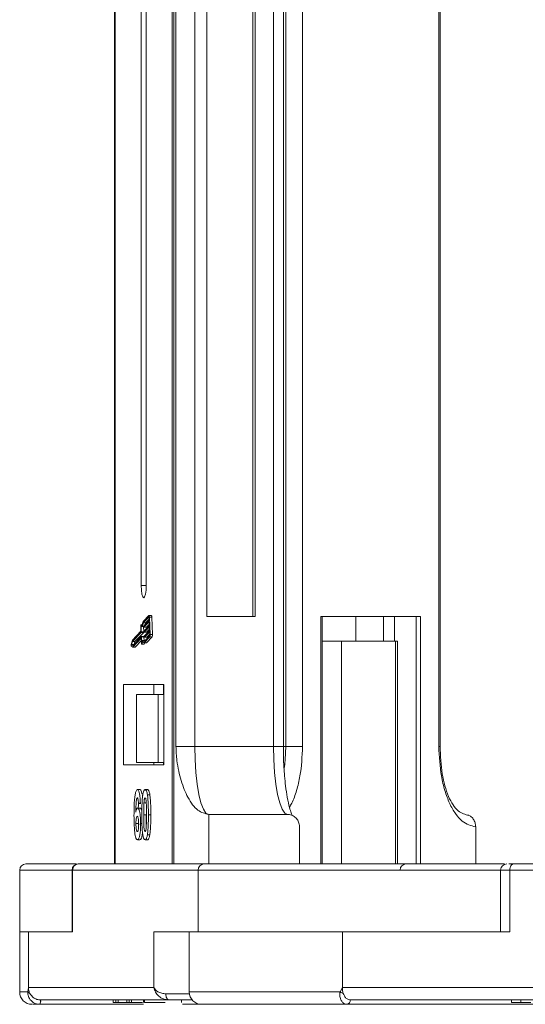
# Model space of a CAD drawing. Header units: millimetres. Extents: x -956 to 636, y -192 to 923.
# Tile 8 of 75: x -363 to -322, y 32 to 111. Entities that reach past the tile are written whole.
import ezdxf

# ---------------------------------------------------------------- set-up
doc = ezdxf.new("R2010")
doc.units = ezdxf.units.MM

msp = doc.modelspace()

# ---------------------------------------------------------------- linework, layer by layer
at = {"color": 7, "linetype": 'Continuous', "lineweight": 15}
for p, q in [((-355.532, 193.177), (-355.532, 43.177)), ((-355.49, 43.177), (-355.49, 193.177)), ((-353.386, 193.177), (-353.386, 65.677)), ((-352.977, 65.677), (-352.977, 193.177)), ((-350.874, 193.177), (-350.874, 43.177)), ((-350.744, 43.177), (-350.744, 193.177)), ((-350.576, 193.177), (-350.576, 52.677)), ((-349.055, 52.677), (-349.055, 193.177)), ((-348.076, 193.177), (-348.076, 63.177)), ((-344.365, 63.177), (-344.365, 193.177)), ((-344.161, 63.177), (-344.161, 193.177)), ((-342.692, 193.177), (-342.692, 52.677)), ((-341.897, 52.677), (-341.897, 193.177)), ((-341.691, 193.177), (-341.691, 52.677)), ((-340.344, 52.677), (-340.344, 193.177)), ((-329.336, 193.177), (-329.336, 52.677)), ((-329.225, 52.677), (-329.225, 193.177)), ((-352.977, 65.677), (-353.386, 65.677)), ((-352.765, 63.244), (-353.231, 62.762)), ((-352.76, 63.129), (-353.219, 62.655)), ((-353.023, 62.655), (-352.74, 62.947)), ((-352.755, 63.129), (-352.76, 63.129)), ((-352.562, 63.247), (-352.757, 63.247)), ((-352.736, 62.854), (-352.746, 63.083)), ((-352.663, 61.729), (-352.722, 63.108)), ((-352.722, 63.108), (-352.526, 63.108)), ((-352.467, 61.729), (-352.526, 63.108)), ((-348.076, 63.177), (-344.161, 63.177)), ((-330.815, 63.177), (-338.866, 63.177)), ((-338.866, 63.177), (-338.866, 43.177)), ((-338.754, 43.177), (-338.754, 63.177)), ((-336.03, 63.177), (-336.03, 61.177)), ((-333.814, 63.177), (-333.814, 61.177)), ((-332.925, 61.177), (-332.925, 63.177)), ((-331.177, 63.177), (-331.177, 43.177)), ((-330.815, 43.177), (-330.815, 63.177)), ((-353.419, 62.431), (-353.4, 61.987)), ((-353.32, 62.502), (-353.408, 62.502)), ((-353.405, 62.501), (-353.321, 62.501)), ((-353.392, 62.369), (-353.373, 61.925)), ((-353.363, 62.359), (-353.167, 62.359)), ((-353.023, 62.655), (-353.219, 62.655)), ((-353.177, 61.925), (-353.196, 62.359)), ((-353.164, 62.321), (-353.166, 62.379)), ((-353.162, 62.414), (-352.736, 62.854)), ((-353.158, 62.298), (-352.962, 62.298)), ((-352.731, 62.739), (-353.157, 62.299)), ((-352.961, 62.299), (-353.157, 62.299)), ((-353.144, 62.011), (-352.718, 62.451)), ((-352.713, 62.336), (-353.139, 61.896)), ((-352.961, 62.299), (-352.722, 62.545)), ((-352.944, 61.896), (-352.705, 62.143)), ((-352.718, 62.451), (-352.731, 62.739)), ((-352.701, 62.049), (-352.713, 62.336)), ((-353.4, 61.987), (-354.095, 61.269)), ((-353.378, 61.89), (-354.085, 61.159)), ((-354.071, 60.814), (-353.363, 61.546)), ((-354.07, 60.694), (-353.381, 61.406)), ((-353.89, 61.159), (-353.182, 61.89)), ((-353.379, 61.406), (-353.381, 61.406)), ((-353.182, 61.89), (-353.378, 61.89)), ((-353.374, 61.384), (-353.356, 60.968)), ((-353.177, 61.925), (-353.373, 61.925)), ((-353.166, 61.546), (-353.362, 61.546)), ((-353.356, 61.523), (-353.336, 61.079)), ((-353.16, 61.523), (-353.356, 61.523)), ((-353.147, 61.231), (-353.16, 61.523)), ((-353.156, 61.039), (-352.69, 61.52)), ((-353.154, 61.161), (-352.695, 61.635)), ((-353.146, 61.919), (-353.149, 61.977)), ((-353.141, 61.896), (-352.945, 61.896)), ((-352.944, 61.896), (-353.139, 61.896)), ((-353.129, 61.517), (-353.132, 61.574)), ((-353.127, 61.609), (-352.701, 62.049)), ((-353.123, 61.494), (-352.927, 61.494)), ((-352.696, 61.934), (-353.122, 61.494)), ((-352.926, 61.494), (-353.122, 61.494)), ((-352.961, 61.039), (-352.495, 61.52)), ((-352.926, 61.494), (-352.688, 61.741)), ((-352.686, 61.704), (-352.696, 61.934)), ((-352.69, 61.52), (-352.495, 61.52)), ((-352.467, 61.729), (-352.663, 61.729)), ((-354.095, 61.269), (-354.198, 60.918)), ((-354.193, 60.812), (-354.07, 60.694)), ((-354.085, 61.159), (-354.161, 60.901)), ((-354.161, 60.901), (-354.071, 60.814)), ((-353.987, 60.901), (-354.161, 60.901)), ((-353.89, 61.159), (-354.085, 61.159)), ((-353.875, 60.694), (-354.07, 60.694)), ((-353.956, 60.933), (-353.89, 61.159)), ((-353.875, 60.694), (-353.367, 61.219)), ((-353.344, 60.921), (-353.149, 60.921)), ((-353.141, 60.933), (-353.337, 60.933)), ((-353.087, 61.231), (-353.229, 61.231)), ((-352.961, 61.039), (-353.156, 61.039)), ((-337.196, 61.177), (-338.754, 61.177)), ((-337.196, 43.177), (-337.196, 61.177)), ((-337.196, 61.177), (-332.839, 61.177)), ((-332.839, 61.177), (-332.839, 43.177)), ((-332.672, 61.177), (-332.839, 61.177)), ((-332.672, 43.177), (-332.672, 61.177)), ((-351.546, 57.677), (-354.818, 57.677)), ((-354.818, 57.677), (-354.818, 51.177)), ((-352.371, 57.677), (-352.371, 56.877)), ((-351.589, 57.677), (-351.589, 56.877)), ((-351.546, 51.177), (-351.546, 57.677)), ((-353.757, 56.877), (-353.757, 51.377)), ((-353.757, 56.877), (-352.019, 56.877)), ((-352.019, 51.377), (-352.019, 56.877)), ((-352.019, 56.877), (-351.546, 56.877)), ((-350.576, 52.677), (-349.055, 52.677)), ((-349.055, 52.677), (-342.692, 52.677)), ((-342.692, 52.677), (-341.897, 52.677)), ((-341.897, 52.677), (-341.691, 52.677)), ((-341.691, 52.677), (-340.344, 52.677)), ((-329.336, 52.677), (-329.225, 52.677)), ((-354.818, 51.177), (-351.546, 51.177)), ((-353.757, 51.377), (-352.019, 51.377)), ((-352.371, 51.377), (-352.371, 51.177)), ((-351.546, 51.377), (-352.019, 51.377)), ((-351.589, 51.177), (-351.589, 51.377)), ((-353.676, 49.177), (-353.48, 49.177)), ((-353.068, 49.177), (-352.873, 49.177)), ((-352.881, 48.766), (-352.685, 48.766)), ((-353.451, 48.133), (-353.608, 48.049)), ((-353.608, 48.049), (-353.413, 48.049)), ((-352.965, 48.118), (-353.161, 48.118)), ((-353.672, 47.69), (-353.476, 47.69)), ((-353.178, 47.15), (-352.983, 47.15)), ((-352.801, 47.15), (-352.605, 47.15)), ((-347.93, 47.177), (-347.93, 43.177)), ((-347.93, 47.177), (-341.568, 47.177)), ((-353.808, 46.448), (-353.612, 46.448)), ((-353.43, 46.43), (-353.32, 46.43)), ((-340.589, 43.177), (-340.589, 46.177)), ((-326.355, 46.177), (-326.355, 43.177)), ((-352.882, 45.532), (-352.686, 45.532)), ((-353.687, 45.126), (-353.492, 45.126)), ((-353.068, 45.126), (-352.873, 45.126)), ((-348.302, 43.177), (-358.439, 43.177)), ((-348.302, 43.177), (-347.93, 43.177)), ((-284.817, 43.177), (-323.286, 43.177)), ((-363.201, 42.677), (-363.201, 37.677)), ((-363.201, 42.677), (-358.971, 42.677)), ((-358.971, 42.677), (-358.971, 37.677)), ((-358.971, 42.677), (-358.929, 42.677)), ((-358.929, 42.677), (-348.792, 42.677)), ((-358.929, 37.677), (-358.929, 42.677)), ((-348.792, 42.677), (-348.792, 37.677)), ((-348.792, 42.677), (-324.34, 42.677)), ((-324.34, 42.677), (-324.34, 37.677)), ((-324.34, 42.677), (-323.602, 42.677)), ((-323.602, 37.677), (-323.602, 42.677)), ((-323.602, 42.677), (-285.132, 42.677)), ((-363.201, 37.677), (-363.201, 32.827)), ((-363.201, 37.677), (-362.493, 37.677)), ((-362.493, 33.177), (-362.493, 37.677)), ((-362.493, 37.677), (-358.929, 37.677)), ((-352.356, 37.677), (-352.356, 33.177)), ((-348.792, 37.677), (-352.356, 37.677)), ((-349.499, 37.677), (-349.499, 32.827)), ((-348.792, 37.677), (-337.127, 37.677)), ((-337.127, 33.177), (-337.127, 37.677)), ((-337.127, 37.677), (-323.602, 37.677)), ((-363.201, 32.827), (-362.54, 32.827)), ((-362.54, 32.827), (-362.493, 33.177)), ((-352.356, 33.177), (-362.493, 33.177)), ((-351.398, 32.677), (-349.488, 32.677)), ((-349.499, 32.827), (-337.308, 32.827)), ((-337.308, 32.827), (-337.127, 33.177)), ((-298.657, 33.177), (-337.127, 33.177)), ((-361.514, 32.177), (-351.148, 32.177)), ((-361.512, 32.177), (-355.638, 32.177)), ((-355.638, 32.177), (-355.638, 31.977)), ((-355.638, 31.977), (-355.442, 31.977)), ((-355.442, 32.177), (-355.442, 31.977)), ((-355.442, 31.977), (-355.232, 31.977)), ((-355.232, 32.177), (-355.232, 31.977)), ((-355.232, 31.977), (-354.537, 31.977)), ((-354.537, 32.177), (-354.537, 31.977)), ((-354.537, 31.977), (-354.367, 31.977)), ((-354.367, 32.177), (-354.367, 31.977)), ((-354.367, 31.977), (-354.17, 31.977)), ((-354.17, 32.177), (-354.17, 31.977)), ((-354.17, 31.977), (-353.283, 31.977)), ((-353.187, 32.177), (-353.187, 31.977)), ((-353.12, 32.177), (-353.12, 31.977)), ((-351.1, 32.177), (-351.186, 32.185)), ((-350.117, 32.177), (-350.117, 31.977)), ((-336.496, 32.177), (-297.159, 32.177)), ((-336.495, 32.177), (-323.451, 32.177)), ((-323.451, 32.177), (-323.451, 31.977)), ((-323.451, 31.977), (-322.705, 31.977)), ((-322.705, 32.177), (-322.705, 31.977)), ((-322.705, 31.977), (-321.909, 31.977)), ((-361.584, 31.827), (-361.586, 31.827)), ((-353.184, 31.827), (-361.584, 31.827)), ((-348.667, 31.827), (-350.053, 31.827)), ((-313.761, 31.827), (-336.767, 31.827)), ((-327.692, 31.827), (-327.689, 31.827))]:
    msp.add_line(p, q, dxfattribs=at)
at = {"color": 7, "linetype": 'Continuous', "lineweight": 15, "flags": 128}
for points in [[(-353.386, 65.677), (-353.371, 65.294), (-353.326, 64.97), (-353.26, 64.753), (-353.182, 64.677), (-353.104, 64.753), (-353.037, 64.97), (-352.993, 65.294), (-352.977, 65.677)], [(-352.765, 63.244), (-352.758, 63.247), (-352.751, 63.244), (-352.744, 63.235), (-352.738, 63.219), (-352.732, 63.197), (-352.728, 63.171), (-352.724, 63.141), (-352.722, 63.108)], [(-352.746, 63.083), (-352.746, 63.094), (-352.748, 63.104), (-352.749, 63.113), (-352.751, 63.12), (-352.753, 63.126), (-352.755, 63.129), (-352.758, 63.13), (-352.76, 63.129)], [(-352.526, 63.108), (-352.529, 63.141), (-352.532, 63.171), (-352.537, 63.197), (-352.542, 63.219), (-352.548, 63.235), (-352.555, 63.244), (-352.562, 63.247)], [(-353.419, 62.431), (-353.42, 62.446), (-353.419, 62.461), (-353.418, 62.474), (-353.416, 62.486), (-353.414, 62.495), (-353.411, 62.5), (-353.408, 62.502), (-353.405, 62.501)], [(-353.405, 62.501), (-353.381, 62.481), (-353.358, 62.477), (-353.334, 62.488), (-353.311, 62.515), (-353.288, 62.556), (-353.267, 62.612), (-353.248, 62.681), (-353.231, 62.762)], [(-353.219, 62.655), (-353.236, 62.577), (-353.256, 62.51), (-353.276, 62.454), (-353.298, 62.41), (-353.321, 62.38), (-353.345, 62.363), (-353.369, 62.359), (-353.392, 62.369)], [(-353.157, 62.299), (-353.158, 62.298), (-353.159, 62.298), (-353.16, 62.3), (-353.161, 62.303), (-353.162, 62.306), (-353.163, 62.311), (-353.163, 62.316), (-353.164, 62.321)], [(-353.055, 62.523), (-353.04, 62.577), (-353.023, 62.655)], [(-352.962, 62.298), (-352.962, 62.298), (-352.961, 62.299)], [(-353.381, 61.406), (-353.38, 61.407), (-353.379, 61.407), (-353.378, 61.405), (-353.377, 61.402), (-353.376, 61.399), (-353.375, 61.394), (-353.375, 61.389), (-353.374, 61.384)], [(-353.363, 61.546), (-353.362, 61.546), (-353.36, 61.546), (-353.359, 61.544), (-353.358, 61.541), (-353.357, 61.538), (-353.357, 61.533), (-353.356, 61.528), (-353.356, 61.523)], [(-353.16, 61.523), (-353.16, 61.528), (-353.161, 61.533), (-353.162, 61.538), (-353.162, 61.541), (-353.164, 61.544), (-353.165, 61.546), (-353.166, 61.546)], [(-353.139, 61.896), (-353.14, 61.896), (-353.142, 61.896), (-353.143, 61.898), (-353.144, 61.901), (-353.145, 61.904), (-353.146, 61.909), (-353.146, 61.914), (-353.146, 61.919)], [(-353.122, 61.494), (-353.123, 61.494), (-353.124, 61.494), (-353.125, 61.496), (-353.126, 61.498), (-353.127, 61.502), (-353.128, 61.506), (-353.129, 61.511), (-353.129, 61.517)], [(-352.945, 61.896), (-352.945, 61.896), (-352.944, 61.896)], [(-352.927, 61.494), (-352.927, 61.494), (-352.926, 61.494)], [(-353.337, 60.933), (-353.34, 60.926), (-353.343, 60.922), (-353.346, 60.922), (-353.349, 60.925), (-353.351, 60.932), (-353.354, 60.942), (-353.355, 60.954), (-353.356, 60.968)], [(-353.337, 60.933), (-353.317, 60.998), (-353.296, 61.049), (-353.273, 61.086), (-353.25, 61.107), (-353.226, 61.113), (-353.202, 61.104), (-353.179, 61.079), (-353.156, 61.039)], [(-353.336, 61.079), (-353.316, 61.135), (-353.294, 61.178), (-353.271, 61.209), (-353.247, 61.227), (-353.224, 61.23), (-353.2, 61.221), (-353.177, 61.197), (-353.154, 61.161)], [(-353.149, 60.921), (-353.147, 60.922), (-353.144, 60.926), (-353.141, 60.933)], [(-353.141, 60.933), (-353.122, 60.998), (-353.105, 61.039)], [(-347.93, 47.177), (-348.15, 47.283), (-348.361, 47.596), (-348.555, 48.104), (-348.726, 48.788), (-348.866, 49.621), (-348.97, 50.572), (-349.034, 51.604), (-349.055, 52.677)], [(-342.692, 52.677), (-342.671, 51.604), (-342.607, 50.572), (-342.503, 49.621), (-342.363, 48.788), (-342.193, 48.104), (-341.998, 47.596), (-341.787, 47.283), (-341.568, 47.177)], [(-341.691, 52.677), (-341.74, 51.604), (-341.817, 50.963)], [(-323.602, 42.677), (-323.596, 42.774), (-323.578, 42.868), (-323.549, 42.955), (-323.509, 43.03), (-323.462, 43.093), (-323.407, 43.139), (-323.348, 43.167), (-323.286, 43.177)], [(-351.148, 32.177), (-351.197, 32.187), (-351.244, 32.215), (-351.287, 32.261), (-351.325, 32.323), (-351.356, 32.399), (-351.379, 32.486), (-351.393, 32.579), (-351.398, 32.677)]]:
    msp.add_lwpolyline(points, dxfattribs=at)
at = {"color": 7, "linetype": 'Continuous', "lineweight": 15}
for centre, radius, start, end in [((-353.098, 62.387), 0.0693, 157.74345, 187.08697), ((-353.442, 61.917), 0.0693, 337.74345, 7.08697), ((-353.246, 61.917), 0.0693, 337.74345, 7.08697), ((-353.08, 61.985), 0.0693, 157.74345, 187.08697), ((-353.063, 61.583), 0.0693, 157.74345, 187.08697), ((-352.824, 61.687), 0.139, 337.74345, 7.08697), ((-353.075, 61.677), 0.416, 337.74345, 7.08697), ((-352.879, 61.677), 0.416, 337.74345, 7.08697), ((-354.029, 60.872), 0.175, 164.87557, 200.07226), ((-362.701, 42.677), 0.5, 90, 180), ((-358.471, 42.677), 0.5, 90, 180), ((-358.434, 42.682), 0.495, 90.61838, 180.60531), ((-348.297, 42.682), 0.495, 90.61838, 180.60531), ((-331.971, 42.677), 0.5, 90, 180), ((-323.84, 42.677), 0.5, 90, 180), ((-362.201, 32.827), 1, 180, 270), ((-362.311, 32.958), 0.263, 209.77451, 255.89078), ((-348.499, 32.827), 1, 180, 270), ((-336.725, 33.701), 1.051, 236.30888, 251.90664), ((-361.997, 32.094), 0.49, 326.88023, 9.69209), ((-361.994, 32.093), 0.489, 327.0089, 9.87621), ((-336.814, 32.143), 0.319, 278.09832, 6.1426), ((-336.812, 32.142), 0.318, 278.09796, 6.27563)]:
    msp.add_arc(centre, radius, start, end, dxfattribs=at)
for points, knots in [([(-350.576, 52.677), (-350.558, 52.286), (-350.511, 51.288), (-350.17, 49.833), (-349.603, 48.421), (-348.83, 47.384), (-348.229, 47.246), (-347.93, 47.177)], [0, 0, 0, 0, 0.125713, 0.321276, 0.524466, 0.763484, 1, 1, 1, 1]), ([(-341.154, 47.064), (-341.187, 47.132), (-341.259, 47.276), (-341.419, 47.769), (-341.581, 48.5), (-341.714, 49.395), (-341.8, 50.229), (-341.856, 51.034), (-341.891, 51.838), (-341.895, 52.405), (-341.897, 52.677)], [0, 0, 0, 0, 0.108442, 0.232345, 0.40408, 0.554924, 0.675736, 0.775637, 0.892298, 1, 1, 1, 1]), ([(-341.403, 47.752), (-341.339, 47.858), (-341.114, 48.238), (-340.82, 49.096), (-340.443, 50.597), (-340.383, 51.858), (-340.344, 52.677)], [0, 0, 0, 0, 0.093017, 0.331807, 0.565634, 1, 1, 1, 1]), ([(-329.336, 52.677), (-329.296, 51.859), (-329.235, 50.601), (-328.863, 49.088), (-328.479, 48.047), (-328.001, 47.208), (-327.307, 46.397), (-326.73, 46.264), (-326.355, 46.177)], [0, 0, 0, 0, 0.239457, 0.368361, 0.5, 0.631639, 0.760543, 1, 1, 1, 1]), ([(-326.904, 47.101), (-327.204, 47.166), (-327.807, 47.297), (-328.587, 48.545), (-329.14, 50.397), (-329.203, 51.912), (-329.235, 52.677)], [0, 0, 0, 0, 0.244697, 0.492475, 0.744034, 1, 1, 1, 1]), ([(-353.965, 47.123), (-353.964, 47.256), (-353.963, 47.658), (-353.944, 48.214), (-353.887, 48.722), (-353.816, 49.025), (-353.741, 49.163), (-353.693, 49.173), (-353.676, 49.177)], [0, 0, 0, 0, 0.142337, 0.429127, 0.589943, 0.751205, 0.909895, 1, 1, 1, 1]), ([(-353.676, 49.177), (-353.648, 49.166), (-353.597, 49.147), (-353.534, 48.963), (-353.484, 48.686), (-353.461, 48.389), (-353.453, 48.19), (-353.451, 48.133)], [0, 0, 0, 0, 0.242691, 0.439002, 0.635006, 0.895059, 1, 1, 1, 1]), ([(-353.315, 48.818), (-353.317, 48.834), (-353.332, 48.955), (-353.38, 49.091), (-353.436, 49.171), (-353.469, 49.175), (-353.48, 49.177)], [0, 0, 0, 0, 0.059323, 0.467981, 0.83268, 1, 1, 1, 1]), ([(-353.336, 47.158), (-353.335, 47.291), (-353.334, 47.594), (-353.319, 48.122), (-353.291, 48.542), (-353.258, 48.748), (-353.255, 48.771)], [0, 0, 0, 0, 0.237381, 0.538918, 0.949082, 1, 1, 1, 1]), ([(-353.255, 48.771), (-353.246, 48.821), (-353.227, 48.923), (-353.193, 49.038), (-353.154, 49.121), (-353.12, 49.159), (-353.091, 49.174), (-353.076, 49.176), (-353.068, 49.177)], [0, 0, 0, 0, 0.193776, 0.3936, 0.587864, 0.788908, 0.894169, 1, 1, 1, 1]), ([(-353.068, 49.177), (-353.055, 49.175), (-353.027, 49.17), (-352.987, 49.126), (-352.948, 49.049), (-352.918, 48.95), (-352.896, 48.852), (-352.886, 48.795), (-352.881, 48.766)], [0, 0, 0, 0, 0.192627, 0.388684, 0.582013, 0.783201, 0.891038, 1, 1, 1, 1]), ([(-352.881, 48.766), (-352.873, 48.712), (-352.857, 48.602), (-352.835, 48.37), (-352.817, 48.075), (-352.807, 47.744), (-352.802, 47.434), (-352.801, 47.245), (-352.801, 47.15)], [0, 0, 0, 0, 0.118432, 0.2393289, 0.4494336, 0.6641784, 0.8318201, 1, 1, 1, 1]), ([(-352.685, 48.766), (-352.694, 48.816), (-352.713, 48.917), (-352.747, 49.035), (-352.786, 49.119), (-352.82, 49.159), (-352.85, 49.174), (-352.865, 49.176), (-352.873, 49.177)], [0, 0, 0, 0, 0.192795, 0.391133, 0.584584, 0.78508, 0.892229, 1, 1, 1, 1]), ([(-352.605, 47.15), (-352.606, 47.283), (-352.607, 47.581), (-352.62, 48.071), (-352.645, 48.493), (-352.677, 48.71), (-352.685, 48.766)], [0, 0, 0, 0, 0.2367747, 0.5279276, 0.8783337, 1, 1, 1, 1]), ([(-353.696, 48.51), (-353.707, 48.505), (-353.729, 48.494), (-353.76, 48.394), (-353.789, 48.222), (-353.811, 47.86), (-353.816, 47.56), (-353.82, 47.355)], [0, 0, 0, 0, 0.112049, 0.22438, 0.370115, 0.570276, 1, 1, 1, 1]), ([(-353.608, 48.049), (-353.611, 48.126), (-353.615, 48.248), (-353.633, 48.393), (-353.655, 48.473), (-353.677, 48.506), (-353.691, 48.509), (-353.696, 48.51)], [0, 0, 0, 0, 0.33384, 0.5245467, 0.7163724, 0.8918244, 1, 1, 1, 1]), ([(-353.618, 47.661), (-353.617, 47.692), (-353.615, 47.824), (-353.607, 47.951), (-353.602, 48.049)], [0, 0, 0, 0, 0.2329488, 1, 1, 1, 1]), ([(-353.178, 47.15), (-353.178, 47.216), (-353.178, 47.35), (-353.177, 47.531), (-353.175, 47.692), (-353.172, 47.835), (-353.168, 47.978), (-353.163, 48.071), (-353.161, 48.118)], [0, 0, 0, 0, 0.20527, 0.410616, 0.557148, 0.703844, 0.851475, 1, 1, 1, 1]), ([(-353.161, 48.118), (-353.156, 48.187), (-353.148, 48.299), (-353.126, 48.425), (-353.101, 48.491), (-353.081, 48.508), (-353.07, 48.51), (-353.068, 48.51)], [0, 0, 0, 0, 0.334804, 0.542561, 0.750382, 0.970721, 1, 1, 1, 1]), ([(-353.068, 48.51), (-353.057, 48.504), (-353.036, 48.494), (-353.01, 48.42), (-352.987, 48.279), (-352.967, 48.008), (-352.959, 47.612), (-352.959, 47.305), (-352.958, 47.15)], [0, 0, 0, 0, 0.105646, 0.186221, 0.267042, 0.431541, 0.712708, 1, 1, 1, 1]), ([(-353.687, 45.126), (-353.715, 45.136), (-353.771, 45.158), (-353.844, 45.359), (-353.904, 45.664), (-353.953, 46.2), (-353.964, 46.71), (-353.965, 47.065), (-353.965, 47.123)], [0, 0, 0, 0, 0.148269, 0.297647, 0.442421, 0.607851, 0.935658, 1, 1, 1, 1]), ([(-353.82, 47.355), (-353.81, 47.403), (-353.791, 47.501), (-353.761, 47.593), (-353.735, 47.642), (-353.715, 47.67), (-353.694, 47.686), (-353.679, 47.689), (-353.672, 47.69)], [0, 0, 0, 0, 0.2436536, 0.4957602, 0.6178923, 0.7415029, 0.8700251, 1, 1, 1, 1]), ([(-353.808, 46.448), (-353.807, 46.53), (-353.805, 46.666), (-353.786, 46.836), (-353.761, 46.944), (-353.731, 47.013), (-353.709, 47.02), (-353.698, 47.023)], [0, 0, 0, 0, 0.276721, 0.45687, 0.637007, 0.824068, 1, 1, 1, 1]), ([(-353.698, 47.023), (-353.684, 47.018), (-353.659, 47.008), (-353.626, 46.913), (-353.602, 46.778), (-353.589, 46.594), (-353.588, 46.461), (-353.587, 46.391)], [0, 0, 0, 0, 0.2137567, 0.3949441, 0.5765849, 0.7773109, 1, 1, 1, 1]), ([(-353.672, 47.69), (-353.644, 47.677), (-353.588, 47.653), (-353.517, 47.437), (-353.463, 47.135), (-353.434, 46.782), (-353.431, 46.539), (-353.43, 46.43)], [0, 0, 0, 0, 0.210216, 0.421975, 0.620016, 0.831037, 1, 1, 1, 1]), ([(-353.334, 47.456), (-353.335, 47.461), (-353.356, 47.567), (-353.407, 47.663), (-353.456, 47.682), (-353.476, 47.69)], [0, 0, 0, 0, 0.0254344, 0.5962946, 1, 1, 1, 1]), ([(-353.068, 45.126), (-353.096, 45.136), (-353.152, 45.156), (-353.224, 45.354), (-353.283, 45.668), (-353.331, 46.279), (-353.334, 46.799), (-353.336, 47.158)], [0, 0, 0, 0, 0.147528, 0.296569, 0.43214, 0.608737, 1, 1, 1, 1]), ([(-353.068, 45.792), (-353.082, 45.8), (-353.105, 45.813), (-353.131, 45.9), (-353.152, 46.05), (-353.171, 46.322), (-353.177, 46.712), (-353.178, 47.003), (-353.178, 47.15)], [0, 0, 0, 0, 0.125351, 0.2021974, 0.2791824, 0.4597421, 0.727968, 1, 1, 1, 1]), ([(-352.971, 46.293), (-352.974, 46.432), (-352.983, 46.716), (-352.983, 47.003), (-352.983, 47.15)], [0, 0, 0, 0, 0.4880554, 1, 1, 1, 1]), ([(-352.958, 47.15), (-352.958, 47.083), (-352.958, 46.95), (-352.96, 46.769), (-352.962, 46.608), (-352.965, 46.466), (-352.968, 46.324), (-352.973, 46.231), (-352.976, 46.185)], [0, 0, 0, 0, 0.205942, 0.411959, 0.558149, 0.704502, 0.851801, 1, 1, 1, 1]), ([(-352.801, 47.15), (-352.801, 47.016), (-352.802, 46.713), (-352.817, 46.193), (-352.845, 45.77), (-352.877, 45.562), (-352.882, 45.532)], [0, 0, 0, 0, 0.236629, 0.537361, 0.932986, 1, 1, 1, 1]), ([(-352.686, 45.532), (-352.678, 45.586), (-352.662, 45.696), (-352.64, 45.927), (-352.622, 46.226), (-352.611, 46.558), (-352.606, 46.868), (-352.605, 47.056), (-352.605, 47.15)], [0, 0, 0, 0, 0.11827, 0.23888, 0.450732, 0.667209, 0.83334, 1, 1, 1, 1]), ([(-341.568, 47.177), (-341.458, 47.166), (-341.238, 47.144), (-340.944, 46.971), (-340.723, 46.718), (-340.606, 46.436), (-340.594, 46.251), (-340.589, 46.177)], [0, 0, 0, 0, 0.2146939, 0.4293877, 0.6440816, 0.8587754, 1, 1, 1, 1]), ([(-326.355, 46.177), (-326.365, 46.29), (-326.384, 46.515), (-326.539, 46.81), (-326.722, 47.013), (-326.863, 47.069), (-326.909, 47.088)], [0, 0, 0, 0, 0.286071, 0.572143, 0.858214, 1, 1, 1, 1]), ([(-353.69, 45.792), (-353.704, 45.799), (-353.732, 45.814), (-353.768, 45.931), (-353.794, 46.088), (-353.806, 46.27), (-353.807, 46.39), (-353.808, 46.448)], [0, 0, 0, 0, 0.207905, 0.419981, 0.630626, 0.821735, 1, 1, 1, 1]), ([(-353.587, 46.391), (-353.588, 46.305), (-353.59, 46.167), (-353.605, 45.988), (-353.627, 45.879), (-353.656, 45.805), (-353.678, 45.797), (-353.69, 45.792)], [0, 0, 0, 0, 0.288697, 0.463553, 0.639942, 0.801808, 1, 1, 1, 1]), ([(-353.43, 46.43), (-353.432, 46.296), (-353.435, 46.026), (-353.469, 45.644), (-353.527, 45.345), (-353.603, 45.154), (-353.659, 45.135), (-353.687, 45.126)], [0, 0, 0, 0, 0.197831, 0.3973, 0.59891, 0.798741, 1, 1, 1, 1]), ([(-353.612, 46.448), (-353.612, 46.532), (-353.612, 46.631), (-353.602, 46.713), (-353.601, 46.725)], [0, 0, 0, 0, 0.858307, 1, 1, 1, 1]), ([(-353.597, 46.101), (-353.601, 46.158), (-353.611, 46.27), (-353.611, 46.39), (-353.612, 46.448)], [0, 0, 0, 0, 0.515822, 1, 1, 1, 1]), ([(-352.976, 46.185), (-352.981, 46.116), (-352.988, 46.004), (-353.01, 45.879), (-353.035, 45.813), (-353.055, 45.795), (-353.067, 45.793), (-353.068, 45.792)], [0, 0, 0, 0, 0.333678, 0.540413, 0.747264, 0.961209, 1, 1, 1, 1]), ([(-353.492, 45.126), (-353.464, 45.135), (-353.408, 45.152), (-353.336, 45.341), (-353.29, 45.53), (-353.278, 45.662), (-353.276, 45.679)], [0, 0, 0, 0, 0.324043, 0.651325, 0.956335, 1, 1, 1, 1]), ([(-352.882, 45.532), (-352.891, 45.482), (-352.909, 45.38), (-352.944, 45.264), (-352.982, 45.181), (-353.017, 45.143), (-353.046, 45.128), (-353.061, 45.126), (-353.068, 45.126)], [0, 0, 0, 0, 0.193769, 0.393564, 0.587886, 0.789131, 0.894283, 1, 1, 1, 1]), ([(-352.873, 45.126), (-352.859, 45.128), (-352.831, 45.133), (-352.791, 45.175), (-352.752, 45.253), (-352.722, 45.35), (-352.701, 45.448), (-352.691, 45.504), (-352.686, 45.532)], [0, 0, 0, 0, 0.193594, 0.390501, 0.584817, 0.78683, 0.892868, 1, 1, 1, 1]), ([(-358.614, 43.177), (-359.074, 43.177), (-360.063, 43.177), (-361.187, 43.177), (-362.071, 43.177), (-362.555, 43.177), (-362.756, 43.177), (-362.699, 43.177), (-362.699, 43.177)], [0, 0, 0, 0, 0.178769, 0.384404, 0.590007, 0.795641, 0.99696, 1, 1, 1, 1]), ([(-324.037, 43.177), (-324.314, 43.177), (-325.678, 43.177), (-328.066, 43.177), (-331.157, 43.177), (-334.1, 43.177), (-336.855, 43.177), (-339.367, 43.177), (-341.621, 43.177), (-343.782, 43.177), (-345.719, 43.177), (-347.33, 43.177), (-347.981, 43.177), (-348.302, 43.177)], [0, 0, 0, 0, 0.023037, 0.113376, 0.205622, 0.297883, 0.390129, 0.482389, 0.572713, 0.663052, 0.778592, 0.890986, 1, 1, 1, 1]), ([(-323.286, 43.177), (-323.408, 43.177), (-323.583, 43.177), (-323.663, 43.177), (-323.687, 43.177)], [0, 0, 0, 0, 0.692903, 1, 1, 1, 1]), ([(-361.586, 31.827), (-361.675, 31.834), (-361.837, 31.848), (-362.076, 31.951), (-362.267, 32.096), (-362.409, 32.28), (-362.496, 32.462), (-362.542, 32.649), (-362.54, 32.771), (-362.54, 32.827)], [0, 0, 0, 0, 0.172016, 0.312756, 0.499599, 0.630391, 0.758026, 0.889228, 1, 1, 1, 1]), ([(-362.376, 32.702), (-362.314, 32.609), (-362.19, 32.421), (-361.903, 32.24), (-361.665, 32.18), (-361.535, 32.177), (-361.514, 32.177)], [0, 0, 0, 0, 0.313335, 0.626691, 0.940048, 1, 1, 1, 1]), ([(-352.356, 33.177), (-352.27, 33.061), (-352.138, 32.88), (-351.755, 32.708), (-351.509, 32.687), (-351.398, 32.677)], [0, 0, 0, 0, 0.498413, 0.772928, 1, 1, 1, 1]), ([(-351.148, 32.177), (-351.294, 32.194), (-351.606, 32.229), (-351.982, 32.48), (-352.253, 32.809), (-352.321, 33.054), (-352.356, 33.177)], [0, 0, 0, 0, 0.23435, 0.498195, 0.748869, 1, 1, 1, 1]), ([(-336.769, 31.827), (-336.826, 31.834), (-336.93, 31.848), (-337.084, 31.951), (-337.206, 32.096), (-337.29, 32.28), (-337.333, 32.462), (-337.344, 32.649), (-337.319, 32.771), (-337.308, 32.827)], [0, 0, 0, 0, 0.172016, 0.312756, 0.499599, 0.630391, 0.758026, 0.889228, 1, 1, 1, 1]), ([(-337.052, 32.702), (-337.012, 32.609), (-336.932, 32.421), (-336.747, 32.24), (-336.594, 32.18), (-336.51, 32.177), (-336.496, 32.177)], [0, 0, 0, 0, 0.313335, 0.626691, 0.940048, 1, 1, 1, 1]), ([(-361.514, 32.177), (-361.514, 32.177), (-361.513, 32.177), (-361.513, 32.177), (-361.512, 32.177), (-361.512, 32.177)], [0, 0, 0, 0, 0.384699, 0.69235, 1, 1, 1, 1]), ([(-353.12, 31.977), (-353.088, 31.977), (-352.993, 31.977), (-352.667, 31.977), (-352.094, 31.977), (-351.644, 31.977), (-351.448, 31.977)], [0, 0, 0, 0, 0.153601, 0.465046, 0.766722, 1, 1, 1, 1]), ([(-349.238, 32.177), (-349.286, 32.177), (-349.416, 32.177), (-349.711, 32.177), (-349.966, 32.177), (-350.091, 32.177)], [0, 0, 0, 0, 0.226672, 0.620276, 1, 1, 1, 1]), ([(-336.496, 32.177), (-336.496, 32.177), (-336.496, 32.177), (-336.496, 32.177), (-336.495, 32.177), (-336.495, 32.177)], [0, 0, 0, 0, 0.3846993, 0.6923496, 1, 1, 1, 1]), ([(-362.132, 31.827), (-362.136, 31.827), (-362.15, 31.827), (-361.816, 31.827), (-361.584, 31.827)], [0, 0, 0, 0, 0.306837, 1, 1, 1, 1]), ([(-348.492, 31.827), (-348.464, 31.827), (-348.376, 31.827), (-347.461, 31.827), (-345.951, 31.827), (-344.389, 31.827), (-342.322, 31.827), (-339.739, 31.827), (-337.748, 31.827), (-336.767, 31.827)], [0, 0, 0, 0, 0.1112473, 0.3444083, 0.4587555, 0.5730843, 0.7194349, 0.8618297, 1, 1, 1, 1])]:
    msp.add_open_spline(points, degree=3, knots=knots, dxfattribs=at)
for points in [[(-362.493, 33.177), (-362.488, 33.094), (-362.477, 32.928), (-362.409, 32.778), (-362.376, 32.702)], [(-337.127, 33.177), (-337.124, 33.094), (-337.117, 32.928), (-337.073, 32.778), (-337.052, 32.702)], [(-350.091, 32.177), (-350.275, 32.177), (-350.643, 32.177), (-350.98, 32.177), (-351.148, 32.177)]]:
    msp.add_open_spline(points, degree=3, dxfattribs=at)

doc.saveas('drawing.dxf')
